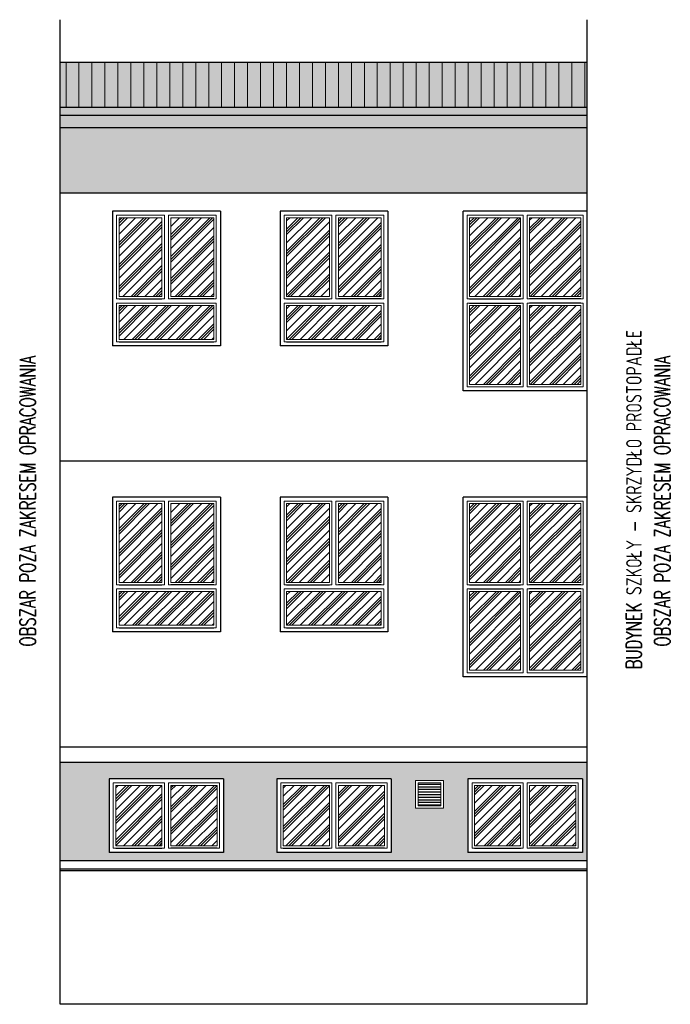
# Model space of a CAD drawing. Header units: millimetres. Extents: x 31969 to 285678, y -69766 to -1123.
# Tile 135 of 161: x 148422 to 149218, y -6645 to -5440. Entities that reach past the tile are written whole.
import ezdxf
from ezdxf.lldxf.tags import DXFTag

# ---------------------------------------------------------------- set-up
doc = ezdxf.new("R2010")
doc.units = ezdxf.units.MM
for name, color, linetype in [('a-biblioteka', 251, 'Continuous'), ('a-elewacja 1', 1, 'Continuous'), ('a-elewacje', 1, 'Continuous'), ('a-izolacja 1', 3, 'Continuous'), ('a-opis 1', 3, 'Continuous'), ('a-przerywana 2', 3, 'Continuous'), ('a-szraf', 252, 'Continuous'), ('a-szraf 1', 250, 'Continuous')]:
    doc.layers.add(name, color=color, linetype=linetype)
doc.layers.add('a-elewacja 3', color=3, linetype='Continuous', lineweight=20)
doc.styles.add('RS01507', font='romans.shx', dxfattribs={"width": 0.7, "height": 0.15})
tags = doc.linetypes.add('DASHED', pattern=[0.75, 0.5, -0.25]).pattern_tags.tags
tags[6:7] = [DXFTag(74, 4), DXFTag(75, 0), DXFTag(340, '0'), DXFTag(46, 1.0), DXFTag(50, 0.0), DXFTag(44, 0.0), DXFTag(45, 0.0)]
tags[4:5] = [DXFTag(74, 4), DXFTag(75, 0), DXFTag(340, '0'), DXFTag(46, 1.0), DXFTag(50, 0.0), DXFTag(44, 0.0), DXFTag(45, 0.0)]

msp = doc.modelspace()

# ---------------------------------------------------------------- hatches: boundary and pattern name
at = {"layer": 'a-biblioteka', "ltscale": 100}
h = msp.add_hatch(dxfattribs=at)
h.set_pattern_fill('LINE', color=256)
h.set_pattern_definition([(0, (-1176.3897, 0), (0, 3.175), [])])
h.paths.add_polyline_path([(148937.79, -6373.95), (148909.79, -6373.95), (148909.79, -6401.95), (148937.79, -6401.95)])
at = {"layer": 'a-elewacja 3', "ltscale": 100}
h = msp.add_hatch(dxfattribs=at)
h.set_pattern_fill('LINE', color=256, scale=5, angle=90)
h.paths.add_polyline_path([(149116.79, -5491.91), (148471.79, -5491.91), (148471.79, -5546.91), (149116.79, -5546.91)])
at = {"layer": 'a-szraf', "ltscale": 30}
h = msp.add_hatch(dxfattribs=at)
h.set_pattern_fill('DOTS', color=256, scale=1.5)
h.paths.add_polyline_path([(149116.79, -5556.95), (148471.79, -5556.95), (148471.79, -5571.95), (149116.79, -5571.95)])
h.paths.add_polyline_path([(149116.79, -5546.91), (148471.79, -5546.91), (148471.79, -5556.95), (149116.79, -5556.95)])
h.paths.add_polyline_path([(149116.79, -5491.91), (148471.79, -5491.91), (148471.79, -5546.91), (149116.79, -5546.91)])
at = {"layer": 'a-szraf', "ltscale": 100}
h = msp.add_hatch(dxfattribs=at)
h.set_pattern_fill('DOTS', color=256, scale=3)
h.paths.add_polyline_path([(149116.79, -5571.95), (148471.79, -5571.95), (148471.79, -5651.95), (149116.79, -5651.95)])
h = msp.add_hatch(dxfattribs=at)
h.set_pattern_fill('DOTS', color=256, scale=3)
h.paths.add_polyline_path([(149116.79, -6348.95), (148471.79, -6348.95), (148471.79, -6468.95), (149116.79, -6468.95)])
h.paths.add_polyline_path([(148906.79, -6404.95), (148906.79, -6370.95), (148940.79, -6370.95), (148940.79, -6404.95)], flags=16)
h.paths.add_polyline_path([(148970.79, -6368.95), (149110.79, -6368.95), (149110.79, -6458.95), (148970.79, -6458.95)], flags=16)
h.paths.add_polyline_path([(148937.79, -6401.95), (148909.79, -6401.95), (148909.79, -6373.95), (148937.79, -6373.95)], flags=0)
h.paths.add_polyline_path([(148975.79, -6373.95), (149038.29, -6373.95), (149038.29, -6453.95), (148975.79, -6453.95)], flags=0)
h.paths.add_polyline_path([(148978.79, -6376.95), (149035.29, -6376.95), (149035.29, -6450.95), (148978.79, -6450.95)], flags=0)
h.paths.add_polyline_path([(148876.79, -6458.95), (148736.79, -6458.95), (148736.79, -6368.95), (148876.79, -6368.95)], flags=16)
h.paths.add_polyline_path([(148871.79, -6453.95), (148809.29, -6453.95), (148809.29, -6373.95), (148871.79, -6373.95)], flags=0)
h.paths.add_polyline_path([(148868.79, -6450.95), (148812.29, -6450.95), (148812.29, -6376.95), (148868.79, -6376.95)], flags=0)
h.paths.add_polyline_path([(149043.29, -6373.95), (149105.79, -6373.95), (149105.79, -6453.95), (149043.29, -6453.95)], flags=0)
h.paths.add_polyline_path([(149046.29, -6376.95), (149102.79, -6376.95), (149102.79, -6450.95), (149046.29, -6450.95)], flags=0)
h.paths.add_polyline_path([(148804.29, -6453.95), (148741.79, -6453.95), (148741.79, -6373.95), (148804.29, -6373.95)], flags=0)
h.paths.add_polyline_path([(148801.29, -6450.95), (148744.79, -6450.95), (148744.79, -6376.95), (148801.29, -6376.95)], flags=0)
h.paths.add_polyline_path([(148671.79, -6458.95), (148531.79, -6458.95), (148531.79, -6368.95), (148671.79, -6368.95)], flags=16)
h.paths.add_polyline_path([(148666.79, -6453.95), (148604.29, -6453.95), (148604.29, -6373.95), (148666.79, -6373.95)], flags=0)
h.paths.add_polyline_path([(148663.79, -6450.95), (148607.29, -6450.95), (148607.29, -6376.95), (148663.79, -6376.95)], flags=0)
h.paths.add_polyline_path([(148599.29, -6453.95), (148536.79, -6453.95), (148536.79, -6373.95), (148599.29, -6373.95)], flags=0)
h.paths.add_polyline_path([(148596.29, -6450.95), (148539.79, -6450.95), (148539.79, -6376.95), (148596.29, -6376.95)], flags=0)
at = {"layer": 'a-szraf 1', "ltscale": 15}
h = msp.add_hatch(dxfattribs=at)
h.set_pattern_fill('PLASTI', color=256, scale=3, angle=45)
h.paths.add_polyline_path([(149102.79, -6376.95), (149046.29, -6376.95), (149046.29, -6450.95), (149102.79, -6450.95)])
h.paths.add_polyline_path([(149035.29, -6376.95), (148978.79, -6376.95), (148978.79, -6450.95), (149035.29, -6450.95)])
h.paths.add_polyline_path([(148868.79, -6376.95), (148812.29, -6376.95), (148812.29, -6450.95), (148868.79, -6450.95)])
h.paths.add_polyline_path([(148801.29, -6376.95), (148744.79, -6376.95), (148744.79, -6450.95), (148801.29, -6450.95)])
h.paths.add_polyline_path([(148663.79, -6376.95), (148607.29, -6376.95), (148607.29, -6450.95), (148663.79, -6450.95)])
h.paths.add_polyline_path([(148596.29, -6376.95), (148539.79, -6376.95), (148539.79, -6450.95), (148596.29, -6450.95)])
h.paths.add_polyline_path([(149035.29, -6031.95), (148972.79, -6031.95), (148972.79, -6128.45), (149035.29, -6128.45)])
h.paths.add_polyline_path([(149108.79, -6031.95), (149046.29, -6031.95), (149046.29, -6128.45), (149108.79, -6128.45)])
h.paths.add_polyline_path([(149108.79, -6139.45), (149046.29, -6139.45), (149046.29, -6235.95), (149108.79, -6235.95)])
h.paths.add_polyline_path([(149035.29, -6139.45), (148972.79, -6139.45), (148972.79, -6235.95), (149035.29, -6235.95)])
h.paths.add_polyline_path([(149108.79, -5789.45), (149046.29, -5789.45), (149046.29, -5885.95), (149108.79, -5885.95)])
h.paths.add_polyline_path([(149108.79, -5681.95), (149046.29, -5681.95), (149046.29, -5778.45), (149108.79, -5778.45)])
h.paths.add_polyline_path([(149035.29, -5681.95), (148972.79, -5681.95), (148972.79, -5778.45), (149035.29, -5778.45)])
h.paths.add_polyline_path([(149035.29, -5789.45), (148972.79, -5789.45), (148972.79, -5885.95), (149035.29, -5885.95)])
h.paths.add_polyline_path([(148864.79, -6031.95), (148812.29, -6031.95), (148812.29, -6128.45), (148864.79, -6128.45)])
h.paths.add_polyline_path([(148801.29, -6031.95), (148748.79, -6031.95), (148748.79, -6128.45), (148801.29, -6128.45)])
h.paths.add_polyline_path([(148864.79, -6139.45), (148748.79, -6139.45), (148748.79, -6180.95), (148864.79, -6180.95)])
h.paths.add_polyline_path([(148659.79, -6139.45), (148543.79, -6139.45), (148543.79, -6180.95), (148659.79, -6180.95)])
h.paths.add_polyline_path([(148659.79, -6031.95), (148607.29, -6031.95), (148607.29, -6128.45), (148659.79, -6128.45)])
h.paths.add_polyline_path([(148596.29, -6031.95), (148543.79, -6031.95), (148543.79, -6128.45), (148596.29, -6128.45)])
h.paths.add_polyline_path([(148596.29, -5681.95), (148543.79, -5681.95), (148543.79, -5778.45), (148596.29, -5778.45)])
h.paths.add_polyline_path([(148659.79, -5681.95), (148607.29, -5681.95), (148607.29, -5778.45), (148659.79, -5778.45)])
h.paths.add_polyline_path([(148659.79, -5789.45), (148543.79, -5789.45), (148543.79, -5830.95), (148659.79, -5830.95)])
h.paths.add_polyline_path([(148864.79, -5789.45), (148748.79, -5789.45), (148748.79, -5830.95), (148864.79, -5830.95)])
h.paths.add_polyline_path([(148801.29, -5681.95), (148748.79, -5681.95), (148748.79, -5778.45), (148801.29, -5778.45)])
h.paths.add_polyline_path([(148864.79, -5681.95), (148812.29, -5681.95), (148812.29, -5778.45), (148864.79, -5778.45)])

# ---------------------------------------------------------------- linework, layer by layer
at = {"layer": 'a-elewacja 1', "linetype": 'DASHED', "ltscale": 40}
for p, q in [((148471.79, -6644.95), (148471.79, -5439.54)), ((149116.79, -6644.95), (149116.79, -5439.54)), ((149116.79, -6644.95), (148471.79, -6644.95))]:
    msp.add_line(p, q, dxfattribs=at)
at = {"layer": 'a-elewacja 1', "ltscale": 100}
for p, q in [((149116.79, -5491.91), (148471.79, -5491.91)), ((149116.79, -5546.91), (148471.79, -5546.91)), ((149116.79, -5556.95), (148471.79, -5556.95)), ((149116.79, -5571.95), (148471.79, -5571.95)), ((149116.79, -5651.95), (148471.79, -5651.95)), ((148667.79, -5673.95), (148535.79, -5673.95)), ((148535.79, -5673.95), (148535.79, -5838.95)), ((148667.79, -5673.95), (148667.79, -5838.95)), ((148872.79, -5673.95), (148740.79, -5673.95)), ((148740.79, -5673.95), (148740.79, -5838.95)), ((148872.79, -5673.95), (148872.79, -5838.95)), ((148667.79, -5838.95), (148535.79, -5838.95)), ((148872.79, -5838.95), (148740.79, -5838.95)), ((148667.79, -6023.95), (148535.79, -6023.95)), ((148535.79, -6023.95), (148535.79, -6188.95)), ((148667.79, -6023.95), (148667.79, -6188.95)), ((148872.79, -6023.95), (148740.79, -6023.95)), ((148740.79, -6023.95), (148740.79, -6188.95)), ((148872.79, -6023.95), (148872.79, -6188.95)), ((148667.79, -6188.95), (148535.79, -6188.95)), ((148872.79, -6188.95), (148740.79, -6188.95)), ((149116.79, -6348.95), (148471.79, -6348.95)), ((148671.79, -6368.95), (148531.79, -6368.95)), ((148531.79, -6368.95), (148531.79, -6458.95)), ((148671.79, -6368.95), (148671.79, -6458.95)), ((148876.79, -6368.95), (148736.79, -6368.95)), ((148736.79, -6368.95), (148736.79, -6458.95)), ((148876.79, -6368.95), (148876.79, -6458.95)), ((149110.79, -6368.95), (148970.79, -6368.95)), ((148970.79, -6368.95), (148970.79, -6458.95)), ((149110.79, -6368.95), (149110.79, -6458.95)), ((148671.79, -6458.95), (148531.79, -6458.95)), ((148876.79, -6458.95), (148736.79, -6458.95)), ((149110.79, -6458.95), (148970.79, -6458.95)), ((148471.79, -6468.95), (149116.79, -6468.95)), ((148471.79, -6478.95), (149116.79, -6478.95)), ((148471.79, -6480.95), (149116.79, -6480.95))]:
    msp.add_line(p, q, dxfattribs=at)
at = {"layer": 'a-elewacja 3'}
for p, q in [((148543.79, -5778.45), (148543.79, -5681.95)), ((148543.79, -5681.95), (148596.29, -5681.95)), ((148596.29, -5681.95), (148596.29, -5778.45)), ((148607.29, -5681.95), (148659.79, -5681.95)), ((148607.29, -5778.45), (148607.29, -5681.95)), ((148659.79, -5681.95), (148659.79, -5778.45)), ((148748.79, -5778.45), (148748.79, -5681.95)), ((148748.79, -5681.95), (148801.29, -5681.95)), ((148801.29, -5681.95), (148801.29, -5778.45)), ((148812.29, -5681.95), (148864.79, -5681.95)), ((148812.29, -5778.45), (148812.29, -5681.95)), ((148864.79, -5681.95), (148864.79, -5778.45)), ((148972.79, -5778.45), (148972.79, -5681.95)), ((148972.79, -5681.95), (149035.29, -5681.95)), ((149035.29, -5681.95), (149035.29, -5778.45)), ((149046.29, -5681.95), (149108.79, -5681.95)), ((149046.29, -5778.45), (149046.29, -5681.95)), ((149108.79, -5681.95), (149108.79, -5778.45)), ((148596.29, -5778.45), (148543.79, -5778.45)), ((148659.79, -5778.45), (148607.29, -5778.45)), ((148801.29, -5778.45), (148748.79, -5778.45)), ((148864.79, -5778.45), (148812.29, -5778.45)), ((149035.29, -5778.45), (148972.79, -5778.45)), ((149108.79, -5778.45), (149046.29, -5778.45)), ((148543.79, -5830.95), (148543.79, -5789.45)), ((148543.79, -5789.45), (148659.79, -5789.45)), ((148659.79, -5789.45), (148659.79, -5830.95)), ((148748.79, -5830.95), (148748.79, -5789.45)), ((148748.79, -5789.45), (148864.79, -5789.45)), ((148864.79, -5789.45), (148864.79, -5830.95)), ((149035.29, -5789.45), (148972.79, -5789.45)), ((148972.79, -5789.45), (148972.79, -5885.95)), ((149035.29, -5885.95), (149035.29, -5789.45)), ((149108.79, -5789.45), (149046.29, -5789.45)), ((149046.29, -5789.45), (149046.29, -5885.95)), ((149108.79, -5885.95), (149108.79, -5789.45)), ((148659.79, -5830.95), (148543.79, -5830.95)), ((148864.79, -5830.95), (148748.79, -5830.95)), ((148972.79, -5885.95), (149035.29, -5885.95)), ((149046.29, -5885.95), (149108.79, -5885.95)), ((148543.79, -6128.45), (148543.79, -6031.95)), ((148543.79, -6031.95), (148596.29, -6031.95)), ((148596.29, -6031.95), (148596.29, -6128.45)), ((148607.29, -6031.95), (148659.79, -6031.95)), ((148607.29, -6128.45), (148607.29, -6031.95)), ((148659.79, -6031.95), (148659.79, -6128.45)), ((148748.79, -6128.45), (148748.79, -6031.95)), ((148748.79, -6031.95), (148801.29, -6031.95)), ((148801.29, -6031.95), (148801.29, -6128.45)), ((148812.29, -6031.95), (148864.79, -6031.95)), ((148812.29, -6128.45), (148812.29, -6031.95)), ((148864.79, -6031.95), (148864.79, -6128.45)), ((148972.79, -6128.45), (148972.79, -6031.95)), ((148972.79, -6031.95), (149035.29, -6031.95)), ((149035.29, -6031.95), (149035.29, -6128.45)), ((149046.29, -6031.95), (149108.79, -6031.95)), ((149046.29, -6128.45), (149046.29, -6031.95)), ((149108.79, -6031.95), (149108.79, -6128.45)), ((148596.29, -6128.45), (148543.79, -6128.45)), ((148659.79, -6128.45), (148607.29, -6128.45)), ((148801.29, -6128.45), (148748.79, -6128.45)), ((148864.79, -6128.45), (148812.29, -6128.45)), ((149035.29, -6128.45), (148972.79, -6128.45)), ((149108.79, -6128.45), (149046.29, -6128.45)), ((148543.79, -6180.95), (148543.79, -6139.45)), ((148543.79, -6139.45), (148659.79, -6139.45)), ((148659.79, -6139.45), (148659.79, -6180.95)), ((148748.79, -6180.95), (148748.79, -6139.45)), ((148748.79, -6139.45), (148864.79, -6139.45)), ((148864.79, -6139.45), (148864.79, -6180.95)), ((149035.29, -6139.45), (148972.79, -6139.45)), ((148972.79, -6139.45), (148972.79, -6235.95)), ((149035.29, -6235.95), (149035.29, -6139.45)), ((149108.79, -6139.45), (149046.29, -6139.45)), ((149046.29, -6139.45), (149046.29, -6235.95)), ((149108.79, -6235.95), (149108.79, -6139.45)), ((148659.79, -6180.95), (148543.79, -6180.95)), ((148864.79, -6180.95), (148748.79, -6180.95)), ((148972.79, -6235.95), (149035.29, -6235.95)), ((149046.29, -6235.95), (149108.79, -6235.95)), ((148539.79, -6450.95), (148539.79, -6376.95)), ((148539.79, -6376.95), (148596.29, -6376.95)), ((148596.29, -6376.95), (148596.29, -6450.95)), ((148607.29, -6376.95), (148663.79, -6376.95)), ((148607.29, -6450.95), (148607.29, -6376.95)), ((148663.79, -6376.95), (148663.79, -6450.95)), ((148744.79, -6450.95), (148744.79, -6376.95)), ((148744.79, -6376.95), (148801.29, -6376.95)), ((148801.29, -6376.95), (148801.29, -6450.95)), ((148812.29, -6376.95), (148868.79, -6376.95)), ((148812.29, -6450.95), (148812.29, -6376.95)), ((148868.79, -6376.95), (148868.79, -6450.95)), ((148978.79, -6450.95), (148978.79, -6376.95)), ((148978.79, -6376.95), (149035.29, -6376.95)), ((149035.29, -6376.95), (149035.29, -6450.95)), ((149046.29, -6376.95), (149102.79, -6376.95)), ((149046.29, -6450.95), (149046.29, -6376.95)), ((149102.79, -6376.95), (149102.79, -6450.95)), ((148596.29, -6450.95), (148539.79, -6450.95)), ((148663.79, -6450.95), (148607.29, -6450.95)), ((148801.29, -6450.95), (148744.79, -6450.95)), ((148868.79, -6450.95), (148812.29, -6450.95)), ((149035.29, -6450.95), (148978.79, -6450.95)), ((149102.79, -6450.95), (149046.29, -6450.95))]:
    msp.add_line(p, q, dxfattribs=at)
for points in [[(148599.29, -5678.95), (148599.29, -5781.45), (148540.79, -5781.45), (148540.79, -5678.95), (148599.29, -5678.95)], [(148604.29, -5678.95), (148662.79, -5678.95), (148662.79, -5781.45), (148604.29, -5781.45), (148604.29, -5678.95)], [(148804.29, -5678.95), (148804.29, -5781.45), (148745.79, -5781.45), (148745.79, -5678.95), (148804.29, -5678.95)], [(148809.29, -5678.95), (148867.79, -5678.95), (148867.79, -5781.45), (148809.29, -5781.45), (148809.29, -5678.95)], [(149038.29, -5678.95), (149038.29, -5781.45), (148969.79, -5781.45), (148969.79, -5678.95), (149038.29, -5678.95)], [(149043.29, -5678.95), (149111.79, -5678.95), (149111.79, -5781.45), (149043.29, -5781.45), (149043.29, -5678.95)], [(148662.79, -5786.45), (148662.79, -5833.95), (148540.79, -5833.95), (148540.79, -5786.45), (148662.79, -5786.45)], [(148867.79, -5786.45), (148867.79, -5833.95), (148745.79, -5833.95), (148745.79, -5786.45), (148867.79, -5786.45)], [(149038.29, -5888.95), (149038.29, -5786.45), (148969.79, -5786.45), (148969.79, -5888.95), (149038.29, -5888.95)], [(149043.29, -5888.95), (149111.79, -5888.95), (149111.79, -5786.45), (149043.29, -5786.45), (149043.29, -5888.95)], [(148599.29, -6028.95), (148599.29, -6131.45), (148540.79, -6131.45), (148540.79, -6028.95), (148599.29, -6028.95)], [(148604.29, -6028.95), (148662.79, -6028.95), (148662.79, -6131.45), (148604.29, -6131.45), (148604.29, -6028.95)], [(148804.29, -6028.95), (148804.29, -6131.45), (148745.79, -6131.45), (148745.79, -6028.95), (148804.29, -6028.95)], [(148809.29, -6028.95), (148867.79, -6028.95), (148867.79, -6131.45), (148809.29, -6131.45), (148809.29, -6028.95)], [(149038.29, -6028.95), (149038.29, -6131.45), (148969.79, -6131.45), (148969.79, -6028.95), (149038.29, -6028.95)], [(149043.29, -6028.95), (149111.79, -6028.95), (149111.79, -6131.45), (149043.29, -6131.45), (149043.29, -6028.95)], [(148662.79, -6136.45), (148662.79, -6183.95), (148540.79, -6183.95), (148540.79, -6136.45), (148662.79, -6136.45)], [(148867.79, -6136.45), (148867.79, -6183.95), (148745.79, -6183.95), (148745.79, -6136.45), (148867.79, -6136.45)], [(149038.29, -6238.95), (149038.29, -6136.45), (148969.79, -6136.45), (148969.79, -6238.95), (149038.29, -6238.95)], [(149043.29, -6238.95), (149111.79, -6238.95), (149111.79, -6136.45), (149043.29, -6136.45), (149043.29, -6238.95)], [(148599.29, -6373.95), (148599.29, -6453.95), (148536.79, -6453.95), (148536.79, -6373.95), (148599.29, -6373.95)], [(148604.29, -6373.95), (148666.79, -6373.95), (148666.79, -6453.95), (148604.29, -6453.95), (148604.29, -6373.95)], [(148804.29, -6373.95), (148804.29, -6453.95), (148741.79, -6453.95), (148741.79, -6373.95), (148804.29, -6373.95)], [(148809.29, -6373.95), (148871.79, -6373.95), (148871.79, -6453.95), (148809.29, -6453.95), (148809.29, -6373.95)], [(149038.29, -6373.95), (149038.29, -6453.95), (148975.79, -6453.95), (148975.79, -6373.95), (149038.29, -6373.95)], [(149043.29, -6373.95), (149105.79, -6373.95), (149105.79, -6453.95), (149043.29, -6453.95), (149043.29, -6373.95)]]:
    msp.add_lwpolyline(points, dxfattribs=at)
for points in [[(148906.79, -6370.95), (148940.79, -6370.95), (148940.79, -6404.95), (148906.79, -6404.95)], [(148909.79, -6373.95), (148937.79, -6373.95), (148937.79, -6401.95), (148909.79, -6401.95)]]:
    msp.add_lwpolyline(points, close=True, dxfattribs=at)
at = {"layer": 'a-elewacje'}
for p, q in [((149116.79, -5673.95), (148964.79, -5673.95)), ((148964.79, -5893.95), (148964.79, -5673.95)), ((149116.79, -5893.95), (149116.79, -5673.95)), ((149116.79, -5893.95), (148964.79, -5893.95)), ((149116.79, -6023.95), (148964.79, -6023.95)), ((148964.79, -6243.95), (148964.79, -6023.95)), ((149116.79, -6243.95), (149116.79, -6023.95)), ((149116.79, -6243.95), (148964.79, -6243.95))]:
    msp.add_line(p, q, dxfattribs=at)
at = {"layer": 'a-izolacja 1'}
for p, q in [((148543.79, -5781.45), (148596.29, -5781.45)), ((148659.79, -5781.45), (148607.29, -5781.45)), ((148748.79, -5781.45), (148801.29, -5781.45)), ((148864.79, -5781.45), (148812.29, -5781.45)), ((148972.79, -5781.45), (149035.29, -5781.45)), ((149108.79, -5781.45), (149046.29, -5781.45)), ((148972.79, -5786.45), (149035.29, -5786.45)), ((149108.79, -5786.45), (149046.29, -5786.45)), ((148543.79, -5833.95), (148659.79, -5833.95)), ((148748.79, -5833.95), (148864.79, -5833.95)), ((148543.79, -6131.45), (148596.29, -6131.45)), ((148659.79, -6131.45), (148607.29, -6131.45)), ((148748.79, -6131.45), (148801.29, -6131.45)), ((148864.79, -6131.45), (148812.29, -6131.45)), ((148972.79, -6131.45), (149035.29, -6131.45)), ((149108.79, -6131.45), (149046.29, -6131.45)), ((148972.79, -6136.45), (149035.29, -6136.45)), ((149108.79, -6136.45), (149046.29, -6136.45)), ((148543.79, -6183.95), (148659.79, -6183.95)), ((148748.79, -6183.95), (148864.79, -6183.95)), ((148539.79, -6453.95), (148596.29, -6453.95)), ((148663.79, -6453.95), (148607.29, -6453.95)), ((148744.79, -6453.95), (148801.29, -6453.95)), ((148868.79, -6453.95), (148812.29, -6453.95)), ((148978.79, -6453.95), (149035.29, -6453.95)), ((149102.79, -6453.95), (149046.29, -6453.95))]:
    msp.add_line(p, q, dxfattribs=at)
at = {"layer": 'a-przerywana 2', "linetype": 'DASHED', "lineweight": 25, "ltscale": 50}
for p, q in [((149116.79, -5979.95), (148471.79, -5979.95)), ((149116.79, -6329.95), (148471.79, -6329.95))]:
    msp.add_line(p, q, dxfattribs=at)

# ---------------------------------------------------------------- texts
at = {"layer": 'a-opis 1', "ltscale": 40, "style": 'RS01507', "width": 0.7}
for s, p in [('BUDYNEK SZKOŁY - SKRZYDŁO PROSTOPADŁE', (149183.36, -6234.79)), ('OBSZAR POZA ZAKRESEM OPRACOWANIA', (148441.46, -6207.02)), ('OBSZAR POZA ZAKRESEM OPRACOWANIA', (149218.11, -6207.02))]:
    msp.add_text(s, height=18.9125, rotation=90, dxfattribs=at).set_placement(p)

doc.saveas('drawing.dxf')
